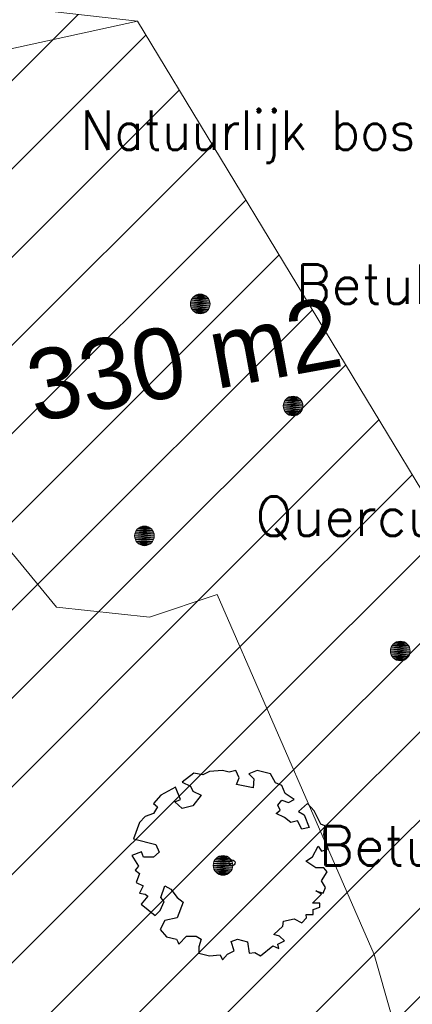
# Model space of a CAD drawing. Header units: metres. Extents: x 102852 to 106916, y 385458 to 392749.
# Tile 55 of 68: x 104703 to 104713, y 386303 to 386328. Entities that reach past the tile are written whole.
import ezdxf
from ezdxf.enums import TextEntityAlignment as Align

# ---------------------------------------------------------------- set-up
doc = ezdxf.new("R2010")
doc.units = ezdxf.units.M
for name, color, linetype, lineweight in [('0-BEPLANTING', 14, 'Continuous', 30), ('0-GRAS OM SPORTVELDEN', 2, 'Continuous', 30), ('_alg-maatvoering', 7, 'Continuous', 0), ('B-WE-GR-BOOM-S', 90, 'Continuous', 30), ('B-WE-GR-STRUIK-G', 90, 'Continuous', 13), ('B-WE-IE-TERREINAFSCHEIDING_KUNSTMATIG_HEKWERK-G', 6, 'Continuous', 0), ('Bomen', 84, 'Continuous', 0), ('Boomsoort', 10, 'Continuous', 0)]:
    doc.layers.add(name, color=color, linetype=linetype, lineweight=lineweight)
doc.styles.add('ISO 1 1000 T2 5 0', font='font_iso.shx', dxfattribs={"height": 2.5})
doc.styles.add('NLCS-ISO-M200-T25', font='NLCS-ISO.ttf', dxfattribs={"height": 0.5})
doc.styles.add('Style-STANDARD', font='STANDARD.shx')
doc.styles.add('Style-txt', font='txt.shx')

# ---------------------------------------------------------------- blocks, each defined once
blk = doc.blocks.new('SGR-BOOM_06_5')
at = {"linetype": 'Continuous', "flags": 128}
blk.add_lwpolyline([(2.698, 3.52), (2.53, 3.939), (2.197, 4.064), (1.945, 4.524), (1.273, 4.692), (0.855, 4.524), (1.108, 4.273), (1.064, 3.812), (0.228, 3.98), (0.352, 4.315), (0.184, 4.692), (-0.15, 4.609), (-0.486, 4.692), (-1.155, 4.65), (-1.491, 4.483), (-1.952, 4.565), (-2.539, 4.105), (-2.12, 3.896), (-1.994, 3.644), (-1.575, 3.435), (-1.994, 2.89), (-2.539, 2.766), (-2.915, 3.099), (-2.62, 3.217), (-2.873, 3.855), (-3.628, 3.435), (-4.004, 3.016), (-3.794, 2.848), (-4.004, 2.514), (-4.425, 2.346), (-4.717, 2.054), (-5.01, 1.214), (-3.88, 0.921), (-3.712, 0.544), (-4.004, 0.293), (-4.507, 0.293), (-4.602, 0.556), (-5.093, 0.376), (-4.758, -0.168), (-4.925, -0.377), (-4.717, -0.545), (-4.884, -1.006), (-4.532, -1.182), (-4.717, -1.551), (-4.424, -1.592), (-4.293, -1.707), (-4.619, -2.107), (-3.921, -2.682), (-3.668, -2.431), (-3.46, -1.97), (-3.627, -1.761), (-3.419, -1.174), (-3.124, -1.342), (-2.788, -1.761), (-2.496, -2.01), (-2.788, -2.808), (-3.419, -2.932), (-3.668, -3.394), (-3.333, -3.771), (-2.832, -3.897), (-2.769, -4.022), (-2.706, -4.148), (-2.328, -3.729), (-1.826, -3.729), (-1.575, -3.897), (-1.699, -4.273), (-1.699, -4.609), (-1.154, -4.736), (-0.61, -4.692), (-0.486, -4.945), (-0.233, -4.65), (0.101, -4.483), (-0.059, -4.007), (0.269, -3.896), (0.773, -4.023), (0.856, -4.609), (1.149, -4.565), (1.442, -4.736), (2.071, -4.232), (2.365, -4.356), (2.322, -4.147), (2.657, -3.98), (2.406, -3.728), (2.113, -3.644), (2.574, -3.226), (2.615, -2.975), (3.16, -2.848), (3.538, -3.058), (3.787, -2.807), (3.77, -2.633), (4.123, -2.633), (4.123, -2.387), (4.459, -2.263), (4.459, -2.054), (4.082, -2.054), (4.543, -1.591), (4.25, -1.425), (4.627, -1.55), (4.752, -1.257), (4.543, -0.921), (4.835, -0.461), (4.668, -0.252), (4.25, -0.252), (3.746, 0.085), (4.082, 0.294), (4.375, 0.838), (4.543, 0.589), (4.876, 0.713), (4.667, 1.425), (4.711, 1.886), (4.5, 1.97), (4.164, 2.64), (3.828, 3.013), (3.374, 2.604), (3.663, 2.431), (3.914, 1.802), (3.537, 1.718), (3.327, 2.136), (2.991, 2.054), (2.657, 2.305), (2.238, 2.514), (2.447, 2.682), (2.321, 2.932), (2.53, 3.184), (2.866, 3.059), (3.159, 3.227)], close=True, dxfattribs=at)
blk.add_circle((0, 0), 0.15)
at = {"style": 'NLCS-ISO-M200-T25'}
blk.add_attdef('TYPE', (0, 0), '', height=1.8, dxfattribs=at)
blk = doc.blocks.new('MPOLYGON_604')
at = {"layer": 'Bomen', "flags": 128}
for points in [[(104706.313, 386314.764), (104706.269, 386314.74), (104706.547, 386314.74)], [(104706.359, 386314.778), (104706.313, 386314.764), (104706.504, 386314.764)], [(104706.313, 386314.764), (104706.504, 386314.764), (104706.547, 386314.74)], [(104706.408, 386314.783), (104706.359, 386314.778), (104706.457, 386314.778)], [(104706.359, 386314.778), (104706.457, 386314.778), (104706.504, 386314.764)], [(104706.163, 386314.581), (104706.158, 386314.533), (104706.658, 386314.533)], [(104706.158, 386314.533), (104706.163, 386314.484), (104706.653, 386314.484)], [(104706.158, 386314.533), (104706.658, 386314.533), (104706.653, 386314.484)], [(104706.177, 386314.628), (104706.163, 386314.581), (104706.653, 386314.581)], [(104706.163, 386314.581), (104706.653, 386314.581), (104706.658, 386314.533)], [(104706.2, 386314.672), (104706.177, 386314.628), (104706.639, 386314.628)], [(104706.177, 386314.628), (104706.639, 386314.628), (104706.653, 386314.581)], [(104706.231, 386314.709), (104706.2, 386314.672), (104706.616, 386314.672)], [(104706.2, 386314.672), (104706.616, 386314.672), (104706.639, 386314.628)], [(104706.269, 386314.74), (104706.231, 386314.709), (104706.585, 386314.709)], [(104706.231, 386314.709), (104706.585, 386314.709), (104706.616, 386314.672)], [(104706.269, 386314.74), (104706.547, 386314.74), (104706.585, 386314.709)], [(104706.163, 386314.484), (104706.177, 386314.437), (104706.639, 386314.437)], [(104706.163, 386314.484), (104706.653, 386314.484), (104706.639, 386314.437)], [(104706.177, 386314.437), (104706.2, 386314.394), (104706.616, 386314.394)], [(104706.177, 386314.437), (104706.639, 386314.437), (104706.616, 386314.394)], [(104706.2, 386314.394), (104706.231, 386314.356), (104706.585, 386314.356)], [(104706.2, 386314.394), (104706.616, 386314.394), (104706.585, 386314.356)], [(104706.231, 386314.356), (104706.269, 386314.325), (104706.547, 386314.325)], [(104706.231, 386314.356), (104706.585, 386314.356), (104706.547, 386314.325)], [(104706.269, 386314.325), (104706.313, 386314.302), (104706.504, 386314.302)], [(104706.269, 386314.325), (104706.547, 386314.325), (104706.504, 386314.302)], [(104706.313, 386314.302), (104706.359, 386314.287), (104706.457, 386314.287)], [(104706.313, 386314.302), (104706.504, 386314.302), (104706.457, 386314.287)], [(104706.359, 386314.287), (104706.457, 386314.287), (104706.408, 386314.283)]]:
    blk.add_lwpolyline(points, close=True, dxfattribs=at)
at = {"layer": 'Bomen', "color": 74, "true_color": 0x55aa00, "flags": 128}
for points in [[(104706.269, 386314.74), (104706.313, 386314.764)], [(104706.313, 386314.764), (104706.359, 386314.778)], [(104706.359, 386314.778), (104706.408, 386314.783)], [(104706.408, 386314.783), (104706.457, 386314.778)], [(104706.457, 386314.778), (104706.504, 386314.764)], [(104706.504, 386314.764), (104706.547, 386314.74)], [(104706.158, 386314.533), (104706.163, 386314.581)], [(104706.163, 386314.484), (104706.158, 386314.533)], [(104706.163, 386314.581), (104706.177, 386314.628)], [(104706.177, 386314.628), (104706.2, 386314.672)], [(104706.2, 386314.672), (104706.231, 386314.709)], [(104706.231, 386314.709), (104706.269, 386314.74)], [(104706.547, 386314.74), (104706.585, 386314.709)], [(104706.585, 386314.709), (104706.616, 386314.672)], [(104706.616, 386314.672), (104706.639, 386314.628)], [(104706.639, 386314.628), (104706.653, 386314.581)], [(104706.653, 386314.581), (104706.658, 386314.533)], [(104706.658, 386314.533), (104706.653, 386314.484)], [(104706.177, 386314.437), (104706.163, 386314.484)], [(104706.2, 386314.394), (104706.177, 386314.437)], [(104706.231, 386314.356), (104706.2, 386314.394)], [(104706.269, 386314.325), (104706.231, 386314.356)], [(104706.313, 386314.302), (104706.269, 386314.325)], [(104706.359, 386314.287), (104706.313, 386314.302)], [(104706.408, 386314.283), (104706.359, 386314.287)], [(104706.457, 386314.287), (104706.408, 386314.283)], [(104706.504, 386314.302), (104706.457, 386314.287)], [(104706.547, 386314.325), (104706.504, 386314.302)], [(104706.585, 386314.356), (104706.547, 386314.325)], [(104706.616, 386314.394), (104706.585, 386314.356)], [(104706.639, 386314.437), (104706.616, 386314.394)], [(104706.653, 386314.484), (104706.639, 386314.437)]]:
    blk.add_lwpolyline(points, dxfattribs=at)
at = {"layer": 'Bomen'}
for points in [[(104706.313, 386314.764), (104706.269, 386314.74), (104706.547, 386314.74)], [(104706.359, 386314.778), (104706.313, 386314.764), (104706.504, 386314.764)], [(104706.313, 386314.764), (104706.504, 386314.764), (104706.547, 386314.74)], [(104706.408, 386314.783), (104706.359, 386314.778), (104706.457, 386314.778)], [(104706.359, 386314.778), (104706.457, 386314.778), (104706.504, 386314.764)], [(104706.163, 386314.581), (104706.158, 386314.533), (104706.658, 386314.533)], [(104706.177, 386314.628), (104706.163, 386314.581), (104706.653, 386314.581)], [(104706.163, 386314.581), (104706.653, 386314.581), (104706.658, 386314.533)], [(104706.2, 386314.672), (104706.177, 386314.628), (104706.639, 386314.628)], [(104706.177, 386314.628), (104706.639, 386314.628), (104706.653, 386314.581)], [(104706.231, 386314.709), (104706.2, 386314.672), (104706.616, 386314.672)], [(104706.2, 386314.672), (104706.616, 386314.672), (104706.639, 386314.628)], [(104706.269, 386314.74), (104706.231, 386314.709), (104706.585, 386314.709)], [(104706.231, 386314.709), (104706.585, 386314.709), (104706.616, 386314.672)], [(104706.269, 386314.74), (104706.547, 386314.74), (104706.585, 386314.709)]]:
    blk.add_solid(points, dxfattribs=at)
at = {"layer": 'Bomen', "extrusion": (0, 0, -1)}
for points in [[(-104706.158, 386314.533), (-104706.163, 386314.484), (-104706.653, 386314.484)], [(-104706.158, 386314.533), (-104706.658, 386314.533), (-104706.653, 386314.484)], [(-104706.163, 386314.484), (-104706.177, 386314.437), (-104706.639, 386314.437)], [(-104706.163, 386314.484), (-104706.653, 386314.484), (-104706.639, 386314.437)], [(-104706.177, 386314.437), (-104706.2, 386314.394), (-104706.616, 386314.394)], [(-104706.177, 386314.437), (-104706.639, 386314.437), (-104706.616, 386314.394)], [(-104706.2, 386314.394), (-104706.231, 386314.356), (-104706.585, 386314.356)], [(-104706.2, 386314.394), (-104706.616, 386314.394), (-104706.585, 386314.356)], [(-104706.231, 386314.356), (-104706.269, 386314.325), (-104706.547, 386314.325)], [(-104706.231, 386314.356), (-104706.585, 386314.356), (-104706.547, 386314.325)], [(-104706.269, 386314.325), (-104706.313, 386314.302), (-104706.504, 386314.302)], [(-104706.269, 386314.325), (-104706.547, 386314.325), (-104706.504, 386314.302)], [(-104706.313, 386314.302), (-104706.359, 386314.287), (-104706.457, 386314.287)], [(-104706.313, 386314.302), (-104706.504, 386314.302), (-104706.457, 386314.287)], [(-104706.359, 386314.287), (-104706.457, 386314.287), (-104706.408, 386314.283)]]:
    blk.add_solid(points, dxfattribs=at)
blk = doc.blocks.new('MPOLYGON_666')
at = {"layer": 'Bomen', "flags": 128}
for points in [[(104708.173, 386306.244), (104708.159, 386306.197), (104708.649, 386306.197)], [(104708.196, 386306.287), (104708.173, 386306.244), (104708.635, 386306.244)], [(104708.173, 386306.244), (104708.635, 386306.244), (104708.649, 386306.197)], [(104708.227, 386306.325), (104708.196, 386306.287), (104708.612, 386306.287)], [(104708.196, 386306.287), (104708.612, 386306.287), (104708.635, 386306.244)], [(104708.265, 386306.356), (104708.227, 386306.325), (104708.581, 386306.325)], [(104708.227, 386306.325), (104708.581, 386306.325), (104708.612, 386306.287)], [(104708.308, 386306.38), (104708.265, 386306.356), (104708.543, 386306.356)], [(104708.265, 386306.356), (104708.543, 386306.356), (104708.581, 386306.325)], [(104708.355, 386306.394), (104708.308, 386306.38), (104708.499, 386306.38)], [(104708.308, 386306.38), (104708.499, 386306.38), (104708.543, 386306.356)], [(104708.404, 386306.399), (104708.355, 386306.394), (104708.453, 386306.394)], [(104708.355, 386306.394), (104708.453, 386306.394), (104708.499, 386306.38)], [(104708.159, 386306.197), (104708.154, 386306.149), (104708.654, 386306.149)], [(104708.154, 386306.149), (104708.159, 386306.1), (104708.649, 386306.1)], [(104708.154, 386306.149), (104708.654, 386306.149), (104708.649, 386306.1)], [(104708.159, 386306.197), (104708.649, 386306.197), (104708.654, 386306.149)], [(104708.159, 386306.1), (104708.173, 386306.053), (104708.635, 386306.053)], [(104708.159, 386306.1), (104708.649, 386306.1), (104708.635, 386306.053)], [(104708.173, 386306.053), (104708.196, 386306.01), (104708.612, 386306.01)], [(104708.173, 386306.053), (104708.635, 386306.053), (104708.612, 386306.01)], [(104708.196, 386306.01), (104708.227, 386305.972), (104708.581, 386305.972)], [(104708.196, 386306.01), (104708.612, 386306.01), (104708.581, 386305.972)], [(104708.227, 386305.972), (104708.265, 386305.941), (104708.543, 386305.941)], [(104708.227, 386305.972), (104708.581, 386305.972), (104708.543, 386305.941)], [(104708.265, 386305.941), (104708.308, 386305.918), (104708.499, 386305.918)], [(104708.265, 386305.941), (104708.543, 386305.941), (104708.499, 386305.918)], [(104708.308, 386305.918), (104708.355, 386305.903), (104708.453, 386305.903)], [(104708.308, 386305.918), (104708.499, 386305.918), (104708.453, 386305.903)], [(104708.355, 386305.903), (104708.453, 386305.903), (104708.404, 386305.899)]]:
    blk.add_lwpolyline(points, close=True, dxfattribs=at)
at = {"layer": 'Bomen', "color": 74, "true_color": 0x55aa00, "flags": 128}
for points in [[(104708.159, 386306.197), (104708.173, 386306.244)], [(104708.173, 386306.244), (104708.196, 386306.287)], [(104708.196, 386306.287), (104708.227, 386306.325)], [(104708.227, 386306.325), (104708.265, 386306.356)], [(104708.265, 386306.356), (104708.308, 386306.38)], [(104708.308, 386306.38), (104708.355, 386306.394)], [(104708.355, 386306.394), (104708.404, 386306.399)], [(104708.404, 386306.399), (104708.453, 386306.394)], [(104708.453, 386306.394), (104708.499, 386306.38)], [(104708.499, 386306.38), (104708.543, 386306.356)], [(104708.543, 386306.356), (104708.581, 386306.325)], [(104708.581, 386306.325), (104708.612, 386306.287)], [(104708.612, 386306.287), (104708.635, 386306.244)], [(104708.635, 386306.244), (104708.649, 386306.197)], [(104708.154, 386306.149), (104708.159, 386306.197)], [(104708.159, 386306.1), (104708.154, 386306.149)], [(104708.173, 386306.053), (104708.159, 386306.1)], [(104708.196, 386306.01), (104708.173, 386306.053)], [(104708.227, 386305.972), (104708.196, 386306.01)], [(104708.612, 386306.01), (104708.581, 386305.972)], [(104708.635, 386306.053), (104708.612, 386306.01)], [(104708.649, 386306.1), (104708.635, 386306.053)], [(104708.649, 386306.197), (104708.654, 386306.149)], [(104708.654, 386306.149), (104708.649, 386306.1)], [(104708.265, 386305.941), (104708.227, 386305.972)], [(104708.308, 386305.918), (104708.265, 386305.941)], [(104708.355, 386305.903), (104708.308, 386305.918)], [(104708.404, 386305.899), (104708.355, 386305.903)], [(104708.453, 386305.903), (104708.404, 386305.899)], [(104708.499, 386305.918), (104708.453, 386305.903)], [(104708.543, 386305.941), (104708.499, 386305.918)], [(104708.581, 386305.972), (104708.543, 386305.941)]]:
    blk.add_lwpolyline(points, dxfattribs=at)
at = {"layer": 'Bomen'}
for points in [[(104708.173, 386306.244), (104708.159, 386306.197), (104708.649, 386306.197)], [(104708.196, 386306.287), (104708.173, 386306.244), (104708.635, 386306.244)], [(104708.173, 386306.244), (104708.635, 386306.244), (104708.649, 386306.197)], [(104708.227, 386306.325), (104708.196, 386306.287), (104708.612, 386306.287)], [(104708.196, 386306.287), (104708.612, 386306.287), (104708.635, 386306.244)], [(104708.265, 386306.356), (104708.227, 386306.325), (104708.581, 386306.325)], [(104708.227, 386306.325), (104708.581, 386306.325), (104708.612, 386306.287)], [(104708.308, 386306.38), (104708.265, 386306.356), (104708.543, 386306.356)], [(104708.265, 386306.356), (104708.543, 386306.356), (104708.581, 386306.325)], [(104708.355, 386306.394), (104708.308, 386306.38), (104708.499, 386306.38)], [(104708.308, 386306.38), (104708.499, 386306.38), (104708.543, 386306.356)], [(104708.404, 386306.399), (104708.355, 386306.394), (104708.453, 386306.394)], [(104708.355, 386306.394), (104708.453, 386306.394), (104708.499, 386306.38)], [(104708.159, 386306.197), (104708.154, 386306.149), (104708.654, 386306.149)], [(104708.159, 386306.197), (104708.649, 386306.197), (104708.654, 386306.149)]]:
    blk.add_solid(points, dxfattribs=at)
at = {"layer": 'Bomen', "extrusion": (0, 0, -1)}
for points in [[(-104708.154, 386306.149), (-104708.159, 386306.1), (-104708.649, 386306.1)], [(-104708.154, 386306.149), (-104708.654, 386306.149), (-104708.649, 386306.1)], [(-104708.159, 386306.1), (-104708.173, 386306.053), (-104708.635, 386306.053)], [(-104708.159, 386306.1), (-104708.649, 386306.1), (-104708.635, 386306.053)], [(-104708.173, 386306.053), (-104708.196, 386306.01), (-104708.612, 386306.01)], [(-104708.173, 386306.053), (-104708.635, 386306.053), (-104708.612, 386306.01)], [(-104708.196, 386306.01), (-104708.227, 386305.972), (-104708.581, 386305.972)], [(-104708.196, 386306.01), (-104708.612, 386306.01), (-104708.581, 386305.972)], [(-104708.227, 386305.972), (-104708.265, 386305.941), (-104708.543, 386305.941)], [(-104708.227, 386305.972), (-104708.581, 386305.972), (-104708.543, 386305.941)], [(-104708.265, 386305.941), (-104708.308, 386305.918), (-104708.499, 386305.918)], [(-104708.265, 386305.941), (-104708.543, 386305.941), (-104708.499, 386305.918)], [(-104708.308, 386305.918), (-104708.355, 386305.903), (-104708.453, 386305.903)], [(-104708.308, 386305.918), (-104708.499, 386305.918), (-104708.453, 386305.903)], [(-104708.355, 386305.903), (-104708.453, 386305.903), (-104708.404, 386305.899)]]:
    blk.add_solid(points, dxfattribs=at)
blk = doc.blocks.new('MPOLYGON_670')
at = {"layer": 'Bomen', "flags": 128}
for points in [[(104710.009, 386318.015), (104709.978, 386317.977), (104710.393, 386317.977)], [(104710.047, 386318.046), (104710.009, 386318.015), (104710.362, 386318.015)], [(104710.009, 386318.015), (104710.362, 386318.015), (104710.393, 386317.977)], [(104710.09, 386318.069), (104710.047, 386318.046), (104710.324, 386318.046)], [(104710.047, 386318.046), (104710.324, 386318.046), (104710.362, 386318.015)], [(104710.137, 386318.083), (104710.09, 386318.069), (104710.281, 386318.069)], [(104710.09, 386318.069), (104710.281, 386318.069), (104710.324, 386318.046)], [(104710.186, 386318.088), (104710.137, 386318.083), (104710.234, 386318.083)], [(104710.137, 386318.083), (104710.234, 386318.083), (104710.281, 386318.069)], [(104709.94, 386317.886), (104709.936, 386317.838), (104710.436, 386317.838)], [(104709.936, 386317.838), (104709.94, 386317.789), (104710.431, 386317.789)], [(104709.936, 386317.838), (104710.436, 386317.838), (104710.431, 386317.789)], [(104709.955, 386317.933), (104709.94, 386317.886), (104710.431, 386317.886)], [(104709.94, 386317.886), (104710.431, 386317.886), (104710.436, 386317.838)], [(104709.94, 386317.789), (104709.955, 386317.742), (104710.416, 386317.742)], [(104709.94, 386317.789), (104710.431, 386317.789), (104710.416, 386317.742)], [(104709.978, 386317.977), (104709.955, 386317.933), (104710.416, 386317.933)], [(104709.955, 386317.933), (104710.416, 386317.933), (104710.431, 386317.886)], [(104709.978, 386317.977), (104710.393, 386317.977), (104710.416, 386317.933)], [(104709.955, 386317.742), (104709.978, 386317.699), (104710.393, 386317.699)], [(104709.955, 386317.742), (104710.416, 386317.742), (104710.393, 386317.699)], [(104709.978, 386317.699), (104710.009, 386317.661), (104710.362, 386317.661)], [(104709.978, 386317.699), (104710.393, 386317.699), (104710.362, 386317.661)], [(104710.009, 386317.661), (104710.047, 386317.63), (104710.324, 386317.63)], [(104710.009, 386317.661), (104710.362, 386317.661), (104710.324, 386317.63)], [(104710.047, 386317.63), (104710.09, 386317.607), (104710.281, 386317.607)], [(104710.047, 386317.63), (104710.324, 386317.63), (104710.281, 386317.607)], [(104710.09, 386317.607), (104710.137, 386317.593), (104710.234, 386317.593)], [(104710.09, 386317.607), (104710.281, 386317.607), (104710.234, 386317.593)], [(104710.137, 386317.593), (104710.234, 386317.593), (104710.186, 386317.588)]]:
    blk.add_lwpolyline(points, close=True, dxfattribs=at)
at = {"layer": 'Bomen', "color": 74, "true_color": 0x55aa00, "flags": 128}
for points in [[(104709.978, 386317.977), (104710.009, 386318.015)], [(104710.009, 386318.015), (104710.047, 386318.046)], [(104710.047, 386318.046), (104710.09, 386318.069)], [(104710.09, 386318.069), (104710.137, 386318.083)], [(104710.137, 386318.083), (104710.186, 386318.088)], [(104710.186, 386318.088), (104710.234, 386318.083)], [(104710.234, 386318.083), (104710.281, 386318.069)], [(104710.281, 386318.069), (104710.324, 386318.046)], [(104710.324, 386318.046), (104710.362, 386318.015)], [(104710.362, 386318.015), (104710.393, 386317.977)], [(104709.936, 386317.838), (104709.94, 386317.886)], [(104709.94, 386317.789), (104709.936, 386317.838)], [(104709.94, 386317.886), (104709.955, 386317.933)], [(104709.955, 386317.742), (104709.94, 386317.789)], [(104709.955, 386317.933), (104709.978, 386317.977)], [(104710.393, 386317.977), (104710.416, 386317.933)], [(104710.416, 386317.933), (104710.431, 386317.886)], [(104710.431, 386317.789), (104710.416, 386317.742)], [(104710.431, 386317.886), (104710.436, 386317.838)], [(104710.436, 386317.838), (104710.431, 386317.789)], [(104709.978, 386317.699), (104709.955, 386317.742)], [(104710.009, 386317.661), (104709.978, 386317.699)], [(104710.047, 386317.63), (104710.009, 386317.661)], [(104710.09, 386317.607), (104710.047, 386317.63)], [(104710.137, 386317.593), (104710.09, 386317.607)], [(104710.186, 386317.588), (104710.137, 386317.593)], [(104710.234, 386317.593), (104710.186, 386317.588)], [(104710.281, 386317.607), (104710.234, 386317.593)], [(104710.324, 386317.63), (104710.281, 386317.607)], [(104710.362, 386317.661), (104710.324, 386317.63)], [(104710.393, 386317.699), (104710.362, 386317.661)], [(104710.416, 386317.742), (104710.393, 386317.699)]]:
    blk.add_lwpolyline(points, dxfattribs=at)
at = {"layer": 'Bomen'}
for points in [[(104710.009, 386318.015), (104709.978, 386317.977), (104710.393, 386317.977)], [(104710.047, 386318.046), (104710.009, 386318.015), (104710.362, 386318.015)], [(104710.009, 386318.015), (104710.362, 386318.015), (104710.393, 386317.977)], [(104710.09, 386318.069), (104710.047, 386318.046), (104710.324, 386318.046)], [(104710.047, 386318.046), (104710.324, 386318.046), (104710.362, 386318.015)], [(104710.137, 386318.083), (104710.09, 386318.069), (104710.281, 386318.069)], [(104710.09, 386318.069), (104710.281, 386318.069), (104710.324, 386318.046)], [(104710.186, 386318.088), (104710.137, 386318.083), (104710.234, 386318.083)], [(104710.137, 386318.083), (104710.234, 386318.083), (104710.281, 386318.069)], [(104709.94, 386317.886), (104709.936, 386317.838), (104710.436, 386317.838)], [(104709.955, 386317.933), (104709.94, 386317.886), (104710.431, 386317.886)], [(104709.94, 386317.886), (104710.431, 386317.886), (104710.436, 386317.838)], [(104709.978, 386317.977), (104709.955, 386317.933), (104710.416, 386317.933)], [(104709.955, 386317.933), (104710.416, 386317.933), (104710.431, 386317.886)], [(104709.978, 386317.977), (104710.393, 386317.977), (104710.416, 386317.933)]]:
    blk.add_solid(points, dxfattribs=at)
at = {"layer": 'Bomen', "extrusion": (0, 0, -1)}
for points in [[(-104709.936, 386317.838), (-104709.94, 386317.789), (-104710.431, 386317.789)], [(-104709.936, 386317.838), (-104710.436, 386317.838), (-104710.431, 386317.789)], [(-104709.94, 386317.789), (-104709.955, 386317.742), (-104710.416, 386317.742)], [(-104709.94, 386317.789), (-104710.431, 386317.789), (-104710.416, 386317.742)], [(-104709.955, 386317.742), (-104709.978, 386317.699), (-104710.393, 386317.699)], [(-104709.955, 386317.742), (-104710.416, 386317.742), (-104710.393, 386317.699)], [(-104709.978, 386317.699), (-104710.009, 386317.661), (-104710.362, 386317.661)], [(-104709.978, 386317.699), (-104710.393, 386317.699), (-104710.362, 386317.661)], [(-104710.009, 386317.661), (-104710.047, 386317.63), (-104710.324, 386317.63)], [(-104710.009, 386317.661), (-104710.362, 386317.661), (-104710.324, 386317.63)], [(-104710.047, 386317.63), (-104710.09, 386317.607), (-104710.281, 386317.607)], [(-104710.047, 386317.63), (-104710.324, 386317.63), (-104710.281, 386317.607)], [(-104710.09, 386317.607), (-104710.137, 386317.593), (-104710.234, 386317.593)], [(-104710.09, 386317.607), (-104710.281, 386317.607), (-104710.234, 386317.593)], [(-104710.137, 386317.593), (-104710.234, 386317.593), (-104710.186, 386317.588)]]:
    blk.add_solid(points, dxfattribs=at)
blk = doc.blocks.new('MPOLYGON_672')
at = {"layer": 'Bomen', "flags": 128}
for points in [[(104707.594, 386320.53), (104707.58, 386320.483), (104708.07, 386320.483)], [(104707.617, 386320.573), (104707.594, 386320.53), (104708.056, 386320.53)], [(104707.594, 386320.53), (104708.056, 386320.53), (104708.07, 386320.483)], [(104707.648, 386320.611), (104707.617, 386320.573), (104708.033, 386320.573)], [(104707.617, 386320.573), (104708.033, 386320.573), (104708.056, 386320.53)], [(104707.686, 386320.642), (104707.648, 386320.611), (104708.002, 386320.611)], [(104707.648, 386320.611), (104708.002, 386320.611), (104708.033, 386320.573)], [(104707.729, 386320.666), (104707.686, 386320.642), (104707.964, 386320.642)], [(104707.686, 386320.642), (104707.964, 386320.642), (104708.002, 386320.611)], [(104707.776, 386320.68), (104707.729, 386320.666), (104707.92, 386320.666)], [(104707.729, 386320.666), (104707.92, 386320.666), (104707.964, 386320.642)], [(104707.825, 386320.685), (104707.776, 386320.68), (104707.874, 386320.68)], [(104707.776, 386320.68), (104707.874, 386320.68), (104707.92, 386320.666)], [(104707.58, 386320.483), (104707.575, 386320.435), (104708.075, 386320.435)], [(104707.575, 386320.435), (104707.58, 386320.386), (104708.07, 386320.386)], [(104707.575, 386320.435), (104708.075, 386320.435), (104708.07, 386320.386)], [(104707.58, 386320.483), (104708.07, 386320.483), (104708.075, 386320.435)], [(104707.58, 386320.386), (104707.594, 386320.339), (104708.056, 386320.339)], [(104707.58, 386320.386), (104708.07, 386320.386), (104708.056, 386320.339)], [(104707.594, 386320.339), (104707.617, 386320.296), (104708.033, 386320.296)], [(104707.594, 386320.339), (104708.056, 386320.339), (104708.033, 386320.296)], [(104707.617, 386320.296), (104707.648, 386320.258), (104708.002, 386320.258)], [(104707.617, 386320.296), (104708.033, 386320.296), (104708.002, 386320.258)], [(104707.648, 386320.258), (104707.686, 386320.227), (104707.964, 386320.227)], [(104707.648, 386320.258), (104708.002, 386320.258), (104707.964, 386320.227)], [(104707.686, 386320.227), (104707.729, 386320.204), (104707.92, 386320.204)], [(104707.686, 386320.227), (104707.964, 386320.227), (104707.92, 386320.204)], [(104707.729, 386320.204), (104707.776, 386320.189), (104707.874, 386320.189)], [(104707.729, 386320.204), (104707.92, 386320.204), (104707.874, 386320.189)], [(104707.776, 386320.189), (104707.874, 386320.189), (104707.825, 386320.185)]]:
    blk.add_lwpolyline(points, close=True, dxfattribs=at)
at = {"layer": 'Bomen', "color": 74, "true_color": 0x55aa00, "flags": 128}
for points in [[(104707.58, 386320.483), (104707.594, 386320.53)], [(104707.594, 386320.53), (104707.617, 386320.573)], [(104707.617, 386320.573), (104707.648, 386320.611)], [(104707.648, 386320.611), (104707.686, 386320.642)], [(104707.686, 386320.642), (104707.729, 386320.666)], [(104707.729, 386320.666), (104707.776, 386320.68)], [(104707.776, 386320.68), (104707.825, 386320.685)], [(104707.825, 386320.685), (104707.874, 386320.68)], [(104707.874, 386320.68), (104707.92, 386320.666)], [(104707.92, 386320.666), (104707.964, 386320.642)], [(104707.964, 386320.642), (104708.002, 386320.611)], [(104708.002, 386320.611), (104708.033, 386320.573)], [(104708.033, 386320.573), (104708.056, 386320.53)], [(104708.056, 386320.53), (104708.07, 386320.483)], [(104707.575, 386320.435), (104707.58, 386320.483)], [(104707.58, 386320.386), (104707.575, 386320.435)], [(104707.594, 386320.339), (104707.58, 386320.386)], [(104707.617, 386320.296), (104707.594, 386320.339)], [(104707.648, 386320.258), (104707.617, 386320.296)], [(104708.033, 386320.296), (104708.002, 386320.258)], [(104708.056, 386320.339), (104708.033, 386320.296)], [(104708.07, 386320.386), (104708.056, 386320.339)], [(104708.07, 386320.483), (104708.075, 386320.435)], [(104708.075, 386320.435), (104708.07, 386320.386)], [(104707.686, 386320.227), (104707.648, 386320.258)], [(104707.729, 386320.204), (104707.686, 386320.227)], [(104707.776, 386320.189), (104707.729, 386320.204)], [(104707.825, 386320.185), (104707.776, 386320.189)], [(104707.874, 386320.189), (104707.825, 386320.185)], [(104707.92, 386320.204), (104707.874, 386320.189)], [(104707.964, 386320.227), (104707.92, 386320.204)], [(104708.002, 386320.258), (104707.964, 386320.227)]]:
    blk.add_lwpolyline(points, dxfattribs=at)
at = {"layer": 'Bomen'}
for points in [[(104707.594, 386320.53), (104707.58, 386320.483), (104708.07, 386320.483)], [(104707.617, 386320.573), (104707.594, 386320.53), (104708.056, 386320.53)], [(104707.594, 386320.53), (104708.056, 386320.53), (104708.07, 386320.483)], [(104707.648, 386320.611), (104707.617, 386320.573), (104708.033, 386320.573)], [(104707.617, 386320.573), (104708.033, 386320.573), (104708.056, 386320.53)], [(104707.686, 386320.642), (104707.648, 386320.611), (104708.002, 386320.611)], [(104707.648, 386320.611), (104708.002, 386320.611), (104708.033, 386320.573)], [(104707.729, 386320.666), (104707.686, 386320.642), (104707.964, 386320.642)], [(104707.686, 386320.642), (104707.964, 386320.642), (104708.002, 386320.611)], [(104707.776, 386320.68), (104707.729, 386320.666), (104707.92, 386320.666)], [(104707.729, 386320.666), (104707.92, 386320.666), (104707.964, 386320.642)], [(104707.825, 386320.685), (104707.776, 386320.68), (104707.874, 386320.68)], [(104707.776, 386320.68), (104707.874, 386320.68), (104707.92, 386320.666)], [(104707.58, 386320.483), (104707.575, 386320.435), (104708.075, 386320.435)], [(104707.58, 386320.483), (104708.07, 386320.483), (104708.075, 386320.435)]]:
    blk.add_solid(points, dxfattribs=at)
at = {"layer": 'Bomen', "extrusion": (0, 0, -1)}
for points in [[(-104707.575, 386320.435), (-104707.58, 386320.386), (-104708.07, 386320.386)], [(-104707.575, 386320.435), (-104708.075, 386320.435), (-104708.07, 386320.386)], [(-104707.58, 386320.386), (-104707.594, 386320.339), (-104708.056, 386320.339)], [(-104707.58, 386320.386), (-104708.07, 386320.386), (-104708.056, 386320.339)], [(-104707.594, 386320.339), (-104707.617, 386320.296), (-104708.033, 386320.296)], [(-104707.594, 386320.339), (-104708.056, 386320.339), (-104708.033, 386320.296)], [(-104707.617, 386320.296), (-104707.648, 386320.258), (-104708.002, 386320.258)], [(-104707.617, 386320.296), (-104708.033, 386320.296), (-104708.002, 386320.258)], [(-104707.648, 386320.258), (-104707.686, 386320.227), (-104707.964, 386320.227)], [(-104707.648, 386320.258), (-104708.002, 386320.258), (-104707.964, 386320.227)], [(-104707.686, 386320.227), (-104707.729, 386320.204), (-104707.92, 386320.204)], [(-104707.686, 386320.227), (-104707.964, 386320.227), (-104707.92, 386320.204)], [(-104707.729, 386320.204), (-104707.776, 386320.189), (-104707.874, 386320.189)], [(-104707.729, 386320.204), (-104707.92, 386320.204), (-104707.874, 386320.189)], [(-104707.776, 386320.189), (-104707.874, 386320.189), (-104707.825, 386320.185)]]:
    blk.add_solid(points, dxfattribs=at)
blk = doc.blocks.new('MPOLYGON_678')
at = {"layer": 'Bomen', "flags": 128}
for points in [[(104712.702, 386311.742), (104712.679, 386311.698), (104713.141, 386311.698)], [(104712.733, 386311.78), (104712.702, 386311.742), (104713.118, 386311.742)], [(104712.702, 386311.742), (104713.118, 386311.742), (104713.141, 386311.698)], [(104712.771, 386311.811), (104712.733, 386311.78), (104713.087, 386311.78)], [(104712.733, 386311.78), (104713.087, 386311.78), (104713.118, 386311.742)], [(104712.815, 386311.834), (104712.771, 386311.811), (104713.049, 386311.811)], [(104712.771, 386311.811), (104713.049, 386311.811), (104713.087, 386311.78)], [(104712.861, 386311.848), (104712.815, 386311.834), (104713.006, 386311.834)], [(104712.815, 386311.834), (104713.006, 386311.834), (104713.049, 386311.811)], [(104712.91, 386311.853), (104712.861, 386311.848), (104712.959, 386311.848)], [(104712.861, 386311.848), (104712.959, 386311.848), (104713.006, 386311.834)], [(104712.665, 386311.652), (104712.66, 386311.603), (104713.16, 386311.603)], [(104712.66, 386311.603), (104712.665, 386311.554), (104713.155, 386311.554)], [(104712.66, 386311.603), (104713.16, 386311.603), (104713.155, 386311.554)], [(104712.679, 386311.698), (104712.665, 386311.652), (104713.155, 386311.652)], [(104712.665, 386311.652), (104713.155, 386311.652), (104713.16, 386311.603)], [(104712.665, 386311.554), (104712.679, 386311.507), (104713.141, 386311.507)], [(104712.665, 386311.554), (104713.155, 386311.554), (104713.141, 386311.507)], [(104712.679, 386311.698), (104713.141, 386311.698), (104713.155, 386311.652)], [(104712.679, 386311.507), (104712.702, 386311.464), (104713.118, 386311.464)], [(104712.679, 386311.507), (104713.141, 386311.507), (104713.118, 386311.464)], [(104712.702, 386311.464), (104712.733, 386311.426), (104713.087, 386311.426)], [(104712.702, 386311.464), (104713.118, 386311.464), (104713.087, 386311.426)], [(104712.733, 386311.426), (104712.771, 386311.395), (104713.049, 386311.395)], [(104712.733, 386311.426), (104713.087, 386311.426), (104713.049, 386311.395)], [(104712.771, 386311.395), (104712.815, 386311.372), (104713.006, 386311.372)], [(104712.771, 386311.395), (104713.049, 386311.395), (104713.006, 386311.372)], [(104712.815, 386311.372), (104712.861, 386311.358), (104712.959, 386311.358)], [(104712.815, 386311.372), (104713.006, 386311.372), (104712.959, 386311.358)], [(104712.861, 386311.358), (104712.959, 386311.358), (104712.91, 386311.353)]]:
    blk.add_lwpolyline(points, close=True, dxfattribs=at)
at = {"layer": 'Bomen', "color": 74, "true_color": 0x55aa00, "flags": 128}
for points in [[(104712.679, 386311.698), (104712.702, 386311.742)], [(104712.702, 386311.742), (104712.733, 386311.78)], [(104712.733, 386311.78), (104712.771, 386311.811)], [(104712.771, 386311.811), (104712.815, 386311.834)], [(104712.815, 386311.834), (104712.861, 386311.848)], [(104712.861, 386311.848), (104712.91, 386311.853)], [(104712.91, 386311.853), (104712.959, 386311.848)], [(104712.959, 386311.848), (104713.006, 386311.834)], [(104713.006, 386311.834), (104713.049, 386311.811)], [(104713.049, 386311.811), (104713.087, 386311.78)], [(104713.087, 386311.78), (104713.118, 386311.742)], [(104713.118, 386311.742), (104713.141, 386311.698)], [(104712.66, 386311.603), (104712.665, 386311.652)], [(104712.665, 386311.554), (104712.66, 386311.603)], [(104712.665, 386311.652), (104712.679, 386311.698)], [(104712.679, 386311.507), (104712.665, 386311.554)], [(104712.702, 386311.464), (104712.679, 386311.507)], [(104713.141, 386311.507), (104713.118, 386311.464)], [(104713.141, 386311.698), (104713.155, 386311.652)], [(104713.155, 386311.554), (104713.141, 386311.507)], [(104713.155, 386311.652), (104713.16, 386311.603)], [(104713.16, 386311.603), (104713.155, 386311.554)], [(104712.733, 386311.426), (104712.702, 386311.464)], [(104712.771, 386311.395), (104712.733, 386311.426)], [(104712.815, 386311.372), (104712.771, 386311.395)], [(104712.861, 386311.358), (104712.815, 386311.372)], [(104712.91, 386311.353), (104712.861, 386311.358)], [(104712.959, 386311.358), (104712.91, 386311.353)], [(104713.006, 386311.372), (104712.959, 386311.358)], [(104713.049, 386311.395), (104713.006, 386311.372)], [(104713.087, 386311.426), (104713.049, 386311.395)], [(104713.118, 386311.464), (104713.087, 386311.426)]]:
    blk.add_lwpolyline(points, dxfattribs=at)
at = {"layer": 'Bomen'}
for points in [[(104712.702, 386311.742), (104712.679, 386311.698), (104713.141, 386311.698)], [(104712.733, 386311.78), (104712.702, 386311.742), (104713.118, 386311.742)], [(104712.702, 386311.742), (104713.118, 386311.742), (104713.141, 386311.698)], [(104712.771, 386311.811), (104712.733, 386311.78), (104713.087, 386311.78)], [(104712.733, 386311.78), (104713.087, 386311.78), (104713.118, 386311.742)], [(104712.815, 386311.834), (104712.771, 386311.811), (104713.049, 386311.811)], [(104712.771, 386311.811), (104713.049, 386311.811), (104713.087, 386311.78)], [(104712.861, 386311.848), (104712.815, 386311.834), (104713.006, 386311.834)], [(104712.815, 386311.834), (104713.006, 386311.834), (104713.049, 386311.811)], [(104712.91, 386311.853), (104712.861, 386311.848), (104712.959, 386311.848)], [(104712.861, 386311.848), (104712.959, 386311.848), (104713.006, 386311.834)], [(104712.665, 386311.652), (104712.66, 386311.603), (104713.16, 386311.603)], [(104712.679, 386311.698), (104712.665, 386311.652), (104713.155, 386311.652)], [(104712.665, 386311.652), (104713.155, 386311.652), (104713.16, 386311.603)], [(104712.679, 386311.698), (104713.141, 386311.698), (104713.155, 386311.652)]]:
    blk.add_solid(points, dxfattribs=at)
at = {"layer": 'Bomen', "extrusion": (0, 0, -1)}
for points in [[(-104712.66, 386311.603), (-104712.665, 386311.554), (-104713.155, 386311.554)], [(-104712.66, 386311.603), (-104713.16, 386311.603), (-104713.155, 386311.554)], [(-104712.665, 386311.554), (-104712.679, 386311.507), (-104713.141, 386311.507)], [(-104712.665, 386311.554), (-104713.155, 386311.554), (-104713.141, 386311.507)], [(-104712.679, 386311.507), (-104712.702, 386311.464), (-104713.118, 386311.464)], [(-104712.679, 386311.507), (-104713.141, 386311.507), (-104713.118, 386311.464)], [(-104712.702, 386311.464), (-104712.733, 386311.426), (-104713.087, 386311.426)], [(-104712.702, 386311.464), (-104713.118, 386311.464), (-104713.087, 386311.426)], [(-104712.733, 386311.426), (-104712.771, 386311.395), (-104713.049, 386311.395)], [(-104712.733, 386311.426), (-104713.087, 386311.426), (-104713.049, 386311.395)], [(-104712.771, 386311.395), (-104712.815, 386311.372), (-104713.006, 386311.372)], [(-104712.771, 386311.395), (-104713.049, 386311.395), (-104713.006, 386311.372)], [(-104712.815, 386311.372), (-104712.861, 386311.358), (-104712.959, 386311.358)], [(-104712.815, 386311.372), (-104713.006, 386311.372), (-104712.959, 386311.358)], [(-104712.861, 386311.358), (-104712.959, 386311.358), (-104712.91, 386311.353)]]:
    blk.add_solid(points, dxfattribs=at)

msp = doc.modelspace()

# ---------------------------------------------------------------- hatches: boundary and pattern name
at = {"layer": '0-BEPLANTING', "ltscale": 0.2}
h = msp.add_hatch(dxfattribs=at)
h.set_pattern_fill('ANSI31', color=256, scale=0.1, pattern_type=2)
h.set_pattern_definition([(45, (0, 0), (-1.122532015, 1.122532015), [])])
h.paths.add_polyline_path([(104706.229, 386327.629), (104699.439, 386326.147), (104698.511, 386324.932), (104698.398, 386322.942), (104699.228, 386319.799), (104701.309, 386316.197), (104704.171, 386312.716), (104706.534, 386312.462), (104708.254, 386313.042), (104712.249, 386303.881), (104714.389, 386296.35), (104716.632, 386292.004), (104717.746, 386291.349), (104720.809, 386291.521), (104724.513, 386293.919), (104723.693, 386298.776)])
at = {"layer": '0-GRAS OM SPORTVELDEN', "ltscale": 0.2}
h = msp.add_hatch(dxfattribs=at)
h.set_pattern_fill('ANSI31', color=256, scale=0.1, style=0, pattern_type=2)
h.set_pattern_definition([(45, (0.0001, -2e-20), (-1.122532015, 1.122532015), [])])
h.paths.add_polyline_path([(104619.488, 386300.894), (104617.652, 386300.288), (104617.502, 386300.157), (104619.581, 386289.956), (104621.264, 386290.236), (104621.247, 386290.337)], flags=17)
h.paths.add_polyline_path([(104557.247, 386214.543), (104555.442, 386214.935), (104553.73, 386215.629), (104552.161, 386216.604), (104550.781, 386217.831), (104552.019, 386210.717), (104528.482, 386184.038), (104528.455, 386183.938), (104530.486, 386175.135), (104530.88, 386174.045), (104532.1, 386170.641), (104534.504, 386166.088), (104537.31, 386161.945), (104539.961, 386159.918), (104544.683, 386157.74), (104549.448, 386156.066), (104553.504, 386155.407), (104556.628, 386155.983), (104558.928, 386157.469), (104562.25, 386160.578), (104563.42, 386161.783), (104565.633, 386163.492), (104567.861, 386164.791), (104569.908, 386165.507), (104572.419, 386165.771), (104576.253, 386165.57), (104580.316, 386165.349), (104586.226, 386164.913), (104590.978, 386164.572), (104595.3, 386164.329), (104596.59, 386160.217), (104598.518, 386154.429), (104608.633, 386157.538), (104608.3, 386158.621), (104616.694, 386161.244), (104627.633, 386164.579), (104635.788, 386167.129), (104643.916, 386169.54), (104644.019, 386169.245), (104649.315, 386168.762), (104652.746, 386169.712), (104657.921, 386171.026), (104661.665, 386170.595), (104670.177, 386171.463), (104687.459, 386176.939), (104698.239, 386179.646), (104708.52, 386182.898), (104712.077, 386184.804), (104717.329, 386186.1), (104723.233, 386191.094), (104724.615, 386190.53), (104726.555, 386187.927), (104726.69, 386186.856), (104728.791, 386186.85), (104728.195, 386187.814), (104723.035, 386216.097), (104723.258, 386216.294), (104717.942, 386245.277), (104717.449, 386245.209), (104713.823, 386265.411), (104728.055, 386267.938), (104728.576, 386270.771), (104724.981, 386291.15), (104724.513, 386293.919), (104720.809, 386291.521), (104717.746, 386291.349), (104716.632, 386292.004), (104714.389, 386296.35), (104712.249, 386303.881), (104708.254, 386313.042), (104706.534, 386312.462), (104704.171, 386312.716), (104701.309, 386316.197), (104699.228, 386319.799), (104698.398, 386322.942), (104698.511, 386324.932), (104699.439, 386326.147), (104706.229, 386327.629), (104702.869, 386328.011), (104699.763, 386330.963), (104699.346, 386329.98), (104697.939, 386329.455), (104696.532, 386329.623), (104695.103, 386331.308), (104691.58, 386332.037), (104687.031, 386332.689), (104684.41, 386333.009), (104677.492, 386333.005), (104671.521, 386332.808), (104664.236, 386331.939), (104660.846, 386331.794), (104659.078, 386332.035), (104658.298, 386334.163), (104654.263, 386333.646), (104652.54, 386333.403), (104646.779, 386332.606), (104648.982, 386332.637), (104649.372, 386331.308), (104620.271, 386326.782), (104624.808, 386304.255), (104626.392, 386304.589), (104626.706, 386303.023), (104628.473, 386293.179), (104628.423, 386293.173), (104631.096, 386278.671), (104631.233, 386277.935), (104632.063, 386278.074), (104632.07, 386277.973), (104632.481, 386278.019), (104633.013, 386275.276), (104632.589, 386275.211), (104632.606, 386275.134), (104631.783, 386274.985), (104635.397, 386255.604), (104636.281, 386255.703), (104636.321, 386255.549), (104636.643, 386255.626), (104637.162, 386252.923), (104636.817, 386252.859), (104636.809, 386252.762), (104635.967, 386252.55), (104636.142, 386251.61), (104641.272, 386223.539), (104643.237, 386212.575), (104642.187, 386212.378), (104642.798, 386208.809), (104641.119, 386208.47), (104638.937, 386219.309), (104641.098, 386219.744), (104640.476, 386223.387), (104635.515, 386250.543), (104630.302, 386278.562), (104627.655, 386293.02), (104627.597, 386293.013), (104625.821, 386302.863), (104619.038, 386301.493), (104616.605, 386299.377), (104637.859, 386186.261), (104636.566, 386185.994), (104615.422, 386298.405), (104580.881, 386294.064), (104550.723, 386286.423), (104547.944, 386283.728), (104547.321, 386282.502), (104546.94, 386281.181), (104546.815, 386279.811), (104546.949, 386278.443), (104553.415, 386243.828), (104554.541, 386244.055), (104555.72, 386237.614), (104554.924, 386237.468), (104557.756, 386222.506), (104558.575, 386222.691), (104559.773, 386216.223), (104558.604, 386215.983), (104565.256, 386180.773), (104569.235, 386175.804), (104567.962, 386174.803), (104563.711, 386180.181)])
h.paths.add_polyline_path([(104569.66, 386181.657), (104578.662, 386183.328), (104580.572, 386183.7), (104577.579, 386199.749), (104590.208, 386202.154, -0.491164), (104604.192, 386204.778), (104616.946, 386207.149), (104619.968, 386191.083), (104621.783, 386191.39), (104630.879, 386193.124, -0.467531), (104631.471, 386194.047), (104622.378, 386242.456), (104599.783, 386238.156, -0.04693), (104599.939, 386236.488, -0.910346), (104582.209, 386234.82), (104582.177, 386234.814), (104559.582, 386230.488), (104568.666, 386182.226, -0.430584)], flags=17)
h.paths.add_polyline_path([(104577.78, 386268.386), (104591.732, 386271.027, -0.481268)])
h.paths.add_polyline_path([(104635.317, 386206.146), (104637.213, 386206.497), (104639.157, 386195.983), (104637.291, 386195.607)], flags=17)
h.paths.add_polyline_path([(104637.546, 386194.328), (104639.156, 386194.644), (104640.857, 386186.857), (104639.083, 386186.508)], flags=17)
h.paths.add_polyline_path([(104635.063, 386207.561), (104633.263, 386217.596), (104634.882, 386217.975), (104636.886, 386207.888)], flags=17)
h.paths.add_polyline_path([(104632.997, 386219.085), (104630.948, 386229.833), (104632.53, 386230.217), (104634.715, 386219.413)], flags=17)
h.paths.add_polyline_path([(104641.238, 386207.115), (104643.226, 386207.448), (104644.972, 386197.019), (104643.318, 386196.742)], flags=17)
h.paths.add_polyline_path([(104643.581, 386195.53), (104645.202, 386195.914), (104646.271, 386188.982), (104644.987, 386188.661)], flags=17)
h.paths.add_polyline_path([(104630.679, 386231.275), (104628.426, 386241.654), (104630.355, 386242.073), (104632.224, 386231.61)], flags=17)
h.paths.add_polyline_path([(104638.766, 386220.264), (104636.773, 386231.004), (104638.744, 386231.431), (104640.665, 386220.601)], flags=17)
h.paths.add_polyline_path([(104628.248, 386242.948), (104626.345, 386253.51), (104628.159, 386253.847), (104630.113, 386243.345)], flags=17)
h.paths.add_polyline_path([(104636.646, 386232.079), (104634.612, 386242.696), (104636.432, 386243.045), (104638.472, 386232.43)], flags=17)
h.paths.add_polyline_path([(104648.466, 386208.066), (104687.473, 386215.293), (104692.955, 386185.899), (104653.831, 386178.845)], flags=17)
h.paths.add_polyline_path([(104646.842, 386216.915), (104646.669, 386217.631), (104637.738, 386266.027), (104628.859, 386314.453), (104628.712, 386315.25), (104629.447, 386315.388), (104638.62, 386317.098), (104640.32, 386317.415), (104651.131, 386319.386), (104656.42, 386320.36), (104663.754, 386321.648), (104669.038, 386322.663), (104679.818, 386324.611), (104681.73, 386324.98), (104690.753, 386326.632), (104691.509, 386326.771), (104691.655, 386326.057), (104700.614, 386277.511), (104709.519, 386229.3), (104709.657, 386228.519), (104708.928, 386228.36), (104699.853, 386226.674), (104697.969, 386226.321), (104687.217, 386224.365), (104681.88, 386223.362), (104674.552, 386222.009), (104669.315, 386221.059), (104658.429, 386219.044), (104656.759, 386218.72), (104647.632, 386217.06)], flags=17)
h.paths.add_polyline_path([(104634.345, 386243.837), (104632.355, 386254.667), (104634.12, 386254.991), (104636.121, 386244.243), (104636.135, 386244.17)], flags=17)
h.paths.add_polyline_path([(104626.331, 386254.635), (104624.174, 386265.283), (104625.981, 386265.745), (104628.017, 386254.979)], flags=17)
h.paths.add_polyline_path([(104632.159, 386255.673), (104630.143, 386266.382), (104631.658, 386266.667), (104634.03, 386256.093)], flags=17)
h.paths.add_polyline_path([(104623.867, 386266.414), (104621.916, 386277.016), (104623.622, 386277.33), (104625.67, 386266.763)], flags=17)
h.paths.add_polyline_path([(104668.206, 386237.514, -0.485412), (104682.469, 386240.143)])
h.paths.add_polyline_path([(104629.954, 386267.607), (104628.137, 386277.879), (104629.494, 386278.14), (104631.472, 386267.876)], flags=17)
h.paths.add_polyline_path([(104621.645, 386278.086), (104619.722, 386288.871), (104621.453, 386289.087), (104623.424, 386278.491), (104623.437, 386278.419)], flags=17)
h.paths.add_polyline_path([(104660.293, 386271.815, -1), (104678.213, 386271.815, -0.914044), (104660.437, 386270.215), (104660.36, 386270.201), (104660.437, 386270.215, -0.044914)])
h.paths.add_polyline_path([(104627.842, 386279.112), (104625.592, 386289.991), (104627.419, 386290.418), (104629.231, 386279.353)], flags=17)
h.paths.add_polyline_path([(104625.394, 386291.012), (104623.236, 386302.165), (104625.238, 386302.527), (104627.252, 386291.396), (104627.26, 386291.35)], flags=17)
h.paths.add_polyline_path([(104655.991, 386303.602), (104670.244, 386306.217, -0.498792)])
h.paths.add_polyline_path([(104722.69, 386211.573), (104723.086, 386211.638), (104727.43, 386187.892), (104727.038, 386187.909)], flags=17)
h.paths.add_polyline_path([(104722.318, 386213.813), (104716.662, 386244.718), (104713.027, 386265.248), (104713.426, 386265.372), (104717.108, 386244.842), (104722.769, 386213.936)], flags=17)
h.paths.add_polyline_path([(104613.246, 386291.062, -0.540709), (104612.327, 386291.628), (104603.24, 386289.898), (104601.417, 386289.578), (104604.456, 386273.445), (104591.732, 386271.027, -0.481268), (104577.78, 386268.386), (104565.044, 386265.992), (104562.003, 386282.049), (104560.095, 386281.71), (104551.049, 386279.985, -0.419907), (104550.459, 386279.065), (104559.582, 386230.488), (104582.209, 386234.82, -0.046929), (104582.053, 386236.488, -0.910346), (104599.783, 386238.156), (104599.815, 386238.162), (104622.378, 386242.456)], flags=17)
h.paths.add_polyline_path([(104601.417, 386289.578), (104590.561, 386287.518), (104591.539, 386282.21), (104573.771, 386278.868), (104572.715, 386284.094), (104562.003, 386282.049), (104565.044, 386265.992), (104577.78, 386268.386), (104591.732, 386271.027), (104604.456, 386273.445)])
h.paths.add_polyline_path([(104590.561, 386287.518), (104585.344, 386286.549), (104578.052, 386285.182), (104572.715, 386284.094), (104573.771, 386278.868), (104591.539, 386282.21)])
h.paths.add_polyline_path([(104582.053, 386236.488, 0.046929), (104582.209, 386234.82, 0.910349), (104599.939, 386236.488, 0.04693), (104599.783, 386238.156, 0.910347)], flags=17)
h.paths.add_polyline_path([(104616.946, 386207.149), (104604.192, 386204.778), (104590.208, 386202.154), (104577.579, 386199.749), (104580.572, 386183.7), (104591.345, 386185.689), (104590.311, 386190.997), (104608.139, 386194.309), (104609.158, 386189.023), (104619.968, 386191.083)])
h.paths.add_polyline_path([(104608.139, 386194.309), (104590.311, 386190.997), (104591.345, 386185.689), (104596.617, 386186.678), (104603.91, 386187.998), (104609.158, 386189.023)])
h.paths.add_polyline_path([(104590.208, 386202.154), (104604.192, 386204.778, 0.491164)])
h.paths.add_polyline_path([(104678.213, 386271.815, 0.044914), (104678.069, 386273.415), (104660.437, 386270.215, 0.914032)])
h.paths.add_polyline_path([(104660.293, 386271.815, 0.044914), (104660.437, 386270.215), (104678.069, 386273.415, 0.914032)])
h.paths.add_polyline_path([(104670.244, 386306.217), (104655.991, 386303.602, 0.498792)])
h.paths.add_polyline_path([(104668.206, 386237.514), (104682.469, 386240.143, 0.485412)])
h.paths.add_polyline_path([(104573.864, 386333.332), (104584.207, 386326.323), (104587.037, 386324.081), (104575.446, 386312.728), (104546.85, 386284.901), (104546.076, 386283.641), (104545.53, 386282.267), (104545.228, 386280.819), (104545.178, 386280.819), (104545.178, 386279.341), (104545.383, 386277.877), (104550.751, 386248.556), (104550.739, 386247.813), (104545.319, 386235.152), (104548.264, 386217.845), (104549.399, 386211.516), (104527.935, 386187.074), (104527.063, 386194.071), (104526.574, 386199.783), (104527.01, 386211.525), (104527.882, 386218.276), (104529.665, 386226.88), (104532.672, 386238.831), (104535.734, 386248.903), (104538.17, 386256.427), (104540.006, 386262.848), (104540.44, 386266.318), (104540.605, 386274.672), (104542.075, 386280.64), (104544.403, 386286.002), (104547.111, 386291.108), (104550.364, 386294.7), (104558.507, 386307.287), (104560.024, 386312.014), (104569.567, 386326.774), (104572.69, 386331.525)])

# ---------------------------------------------------------------- linework, layer by layer
at = {"layer": 'B-WE-GR-STRUIK-G', "flags": 128}
msp.add_lwpolyline([(104706.229, 386327.629), (104699.439, 386326.147), (104698.511, 386324.932), (104698.398, 386322.942), (104699.228, 386319.799), (104701.309, 386316.197), (104704.171, 386312.716), (104706.534, 386312.462), (104708.254, 386313.042), (104712.249, 386303.881), (104714.389, 386296.35), (104716.632, 386292.004), (104717.746, 386291.349), (104720.809, 386291.521), (104724.513, 386293.919)], dxfattribs=at)
at = {"layer": 'B-WE-IE-TERREINAFSCHEIDING_KUNSTMATIG_HEKWERK-G', "flags": 128}
for points in [[(104706.229, 386327.629), (104702.869, 386328.011), (104698.721, 386331.954), (104693.418, 386334.404)], [(104706.229, 386327.629), (104723.693, 386298.776)]]:
    msp.add_lwpolyline(points, dxfattribs=at)

# ---------------------------------------------------------------- block references
at = {"layer": 'B-WE-GR-BOOM-S', "xscale": 0.5, "yscale": 0.5, "zscale": 0.5, "rotation": 360}
msp.add_blockref('SGR-BOOM_06_5', (104708.637, 386306.215), dxfattribs=at)
at = {"layer": 'Bomen', "rotation": 360}
for name in ['MPOLYGON_672', 'MPOLYGON_670', 'MPOLYGON_604', 'MPOLYGON_678', 'MPOLYGON_666']:
    msp.add_blockref(name, (0, 0, 0.134), dxfattribs=at)

# ---------------------------------------------------------------- texts
at = {"insert": (104703.297, 386319.193), "char_height": 1.8, "width": 34.45304, "attachment_point": 1, "rotation": 10.3704, "style": 'ISO 1 1000 T2 5 0'}
msp.add_mtext('330 m2', dxfattribs=at)
at = {"layer": '_alg-maatvoering', "style": 'Style-STANDARD'}
msp.add_text('Natuurlijk bosplantsoen', height=1, dxfattribs=at).set_placement((104704.785, 386325.355), align=Align.TOP_LEFT)
at = {"layer": 'Boomsoort', "color": 7, "style": 'Style-txt'}
for s, p in [('Betula pendula', (104720.491, 386320.435, 0.134)), ('Quercus robur', (104719.075, 386314.533, 0.134)), ('Betula pendula', (104721.07, 386306.149, 0.134))]:
    msp.add_text(s, height=1, dxfattribs=at).set_placement(p, align=Align.RIGHT)

doc.saveas('drawing.dxf')
